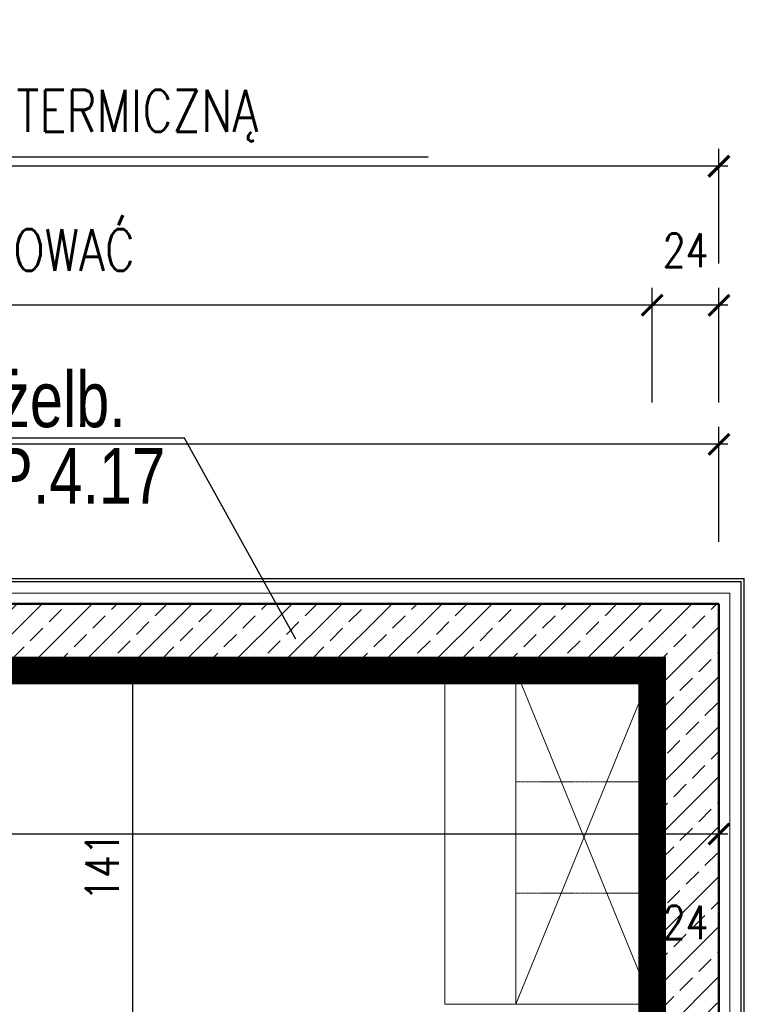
# Model space of a CAD drawing. Header units: millimetres. Extents: x 489 to 7736, y 461 to 5981.
# Tile 56 of 62: x 6272 to 6533, y 3098 to 3452. Entities that reach past the tile are written whole.
import ezdxf

# ---------------------------------------------------------------- set-up
doc = ezdxf.new("R2010")
doc.units = ezdxf.units.MM
doc.linetypes.add('DASHED8', pattern=[0.09375, 0.0625, -0.03125])
doc.linetypes.add('HIDDEN', pattern=[9.525, 6.35, -3.175])
for name, color, linetype in [('BA_txg', 3, 'Continuous'), ('BA_txs', 2, 'Continuous'), ('WK-Opis', 143, 'Continuous'), ('WK-Wymiary', 8, 'Continuous'), ('WK-Ściany', 7, 'Continuous')]:
    doc.layers.add(name, color=color, linetype=linetype)
for name, color, linetype, lineweight in [('WK-etapowanie', 90, 'Continuous', 0), ('WK-izolacja termiczna II', 124, 'BATTING', 0), ('WK-MEBLE', 34, 'Continuous', 5)]:
    doc.layers.add(name, color=color, linetype=linetype, lineweight=lineweight)
doc.layers.add('WK-Pomieszczenia', color=173, linetype='Continuous', plot=False)
doc.styles.add('BIKTG', font='bikromsw.shx', dxfattribs={"width": 0.85})
doc.styles.add('BIKTS', font='bikromsw.shx', dxfattribs={"width": 0.8})
doc.styles.add('BIKWYM', font='bikromsw.shx', dxfattribs={"width": 0.8})
doc.styles.add('RomanS-Narrow', font='romans.shx', dxfattribs={"width": 0.8})
doc.linetypes.add('BATTING', pattern='A,0.00254,-2.54,[134,ltypeshp.shx,S=2.54,R=0,X=-2.54,Y=0],-5.08,[134,ltypeshp.shx,S=2.54,R=180,X=2.54,Y=0],-2.54', length=10.16254)
doc.dimstyles.new('AEC Dimension 1-50', dxfattribs={"dimtxt": 12, "dimasz": 0.075, "dimexe": 6.25, "dimexo": 0, "dimgap": 5, "dimtad": 1, "dimdec": 1, "dimrnd": 0.5, "dimzin": 9, "dimdsep": 46, "dimtxsty": 'RomanS-Narrow', "dimblk": 'ARCHTICK', "dimcen": 0.125, "dimdle": 3.125, "dimclrd": 8, "dimclre": 8, "dimclrt": 256, "dimadec": 1, "dimazin": 0, "dimtfac": 1, "dimtdec": 1, "dimtmove": 2, "dimatfit": 2, "dimfxl": 0, "dimtolj": 1, "dimtzin": 0, "dimarcsym": 0})
doc.dimstyles.new('BA_BGR_100', dxfattribs={"dimtxt": 25, "dimasz": 1.666667, "dimexe": 0, "dimexo": 0, "dimgap": 0, "dimtad": 0, "dimdec": 1, "dimrnd": 0.5, "dimzin": 9, "dimdsep": 46, "dimtxsty": 'BIKWYM', "dimblk": 'NONE', "dimcen": 0, "dimse1": 1, "dimse2": 1, "dimclrd": 256, "dimclre": 256, "dimclrt": 7, "dimadec": 0, "dimazin": 0, "dimtfac": 0.033333, "dimtdec": 1, "dimtmove": 0, "dimatfit": 3, "dimldrblk": 'NONE', "dimfxl": 0, "dimtvp": 0.8, "dimtolj": 1, "dimarcsym": 0})

# ---------------------------------------------------------------- blocks, each defined once
blk = doc.blocks.new('_None')
blk = doc.blocks.new('_ArchTick')
at = {"color": 0, "linetype": 'ByBlock', "const_width": 15}
blk.add_lwpolyline([(-50, -50), (50, 50)], dxfattribs=at)
blk = doc.blocks.new('*D1175')
at = {"layer": 'Defpoints', "color": 0}
for p in [(5749.68, 3299.63), (5749.68, 3264.63), (6523.68, 3264.63)]:
    blk.add_point(p, dxfattribs=at)
at = {"layer": 'WK-Wymiary', "color": 8, "linetype": 'Continuous', "lineweight": -2, "ltscale": 1.3}
for p, q in [((5749.68, 3264.63), (5749.68, 3305.88)), ((6523.68, 3264.63), (6523.68, 3305.88)), ((6526.81, 3299.63), (5746.56, 3299.63))]:
    blk.add_line(p, q, dxfattribs=at)
at = {"layer": 'WK-Wymiary', "color": 8, "linetype": 'ByBlock', "lineweight": -2, "xscale": 0.075, "yscale": 0.075, "zscale": 0.075, "rotation": 180}
blk.add_blockref('_ArchTick', (5749.68, 3299.63), dxfattribs=at)
at = {"layer": 'WK-Wymiary', "color": 8, "linetype": 'ByBlock', "lineweight": -2, "xscale": 0.075, "yscale": 0.075, "zscale": 0.075}
blk.add_blockref('_ArchTick', (6523.68, 3299.63), dxfattribs=at)
at = {"layer": 'WK-Wymiary', "lineweight": -3, "insert": (6136.68, 3310.63), "char_height": 12, "attachment_point": 5, "style": 'RomanS-Narrow'}
blk.add_mtext('\\A1;\\A1;774', dxfattribs=at)
blk = doc.blocks.new('*D1176')
at = {"layer": 'Defpoints', "color": 0}
for p in [(6499.68, 3349.63), (6499.68, 3314.63), (6523.68, 3314.63)]:
    blk.add_point(p, dxfattribs=at)
at = {"layer": 'WK-Wymiary', "color": 8, "linetype": 'Continuous', "lineweight": -2, "ltscale": 1.3}
for p, q in [((6499.68, 3314.63), (6499.68, 3355.88)), ((6523.68, 3314.63), (6523.68, 3355.88)), ((6526.81, 3349.63), (6496.56, 3349.63))]:
    blk.add_line(p, q, dxfattribs=at)
at = {"layer": 'WK-Wymiary', "color": 8, "linetype": 'ByBlock', "lineweight": -2, "xscale": 0.075, "yscale": 0.075, "zscale": 0.075, "rotation": 180}
blk.add_blockref('_ArchTick', (6499.68, 3349.63), dxfattribs=at)
at = {"layer": 'WK-Wymiary', "color": 8, "linetype": 'ByBlock', "lineweight": -2, "xscale": 0.075, "yscale": 0.075, "zscale": 0.075}
blk.add_blockref('_ArchTick', (6523.68, 3349.63), dxfattribs=at)
at = {"layer": 'WK-Wymiary', "lineweight": -3, "insert": (6511.68, 3369.38), "char_height": 12, "attachment_point": 5, "style": 'RomanS-Narrow'}
blk.add_mtext('\\A1;\\A1;24', dxfattribs=at)
blk = doc.blocks.new('*D1177')
at = {"layer": 'Defpoints', "color": 0}
for p in [(5749.68, 3349.63), (5749.68, 3314.63), (6499.68, 3314.63)]:
    blk.add_point(p, dxfattribs=at)
at = {"layer": 'WK-Wymiary', "color": 8, "linetype": 'Continuous', "lineweight": -2, "ltscale": 1.3}
for p, q in [((5749.68, 3314.63), (5749.68, 3355.88)), ((6499.68, 3314.63), (6499.68, 3355.88)), ((6502.81, 3349.63), (5746.56, 3349.63))]:
    blk.add_line(p, q, dxfattribs=at)
at = {"layer": 'WK-Wymiary', "color": 8, "linetype": 'ByBlock', "lineweight": -2, "xscale": 0.075, "yscale": 0.075, "zscale": 0.075, "rotation": 180}
blk.add_blockref('_ArchTick', (5749.68, 3349.63), dxfattribs=at)
at = {"layer": 'WK-Wymiary', "color": 8, "linetype": 'ByBlock', "lineweight": -2, "xscale": 0.075, "yscale": 0.075, "zscale": 0.075}
blk.add_blockref('_ArchTick', (6499.68, 3349.63), dxfattribs=at)
at = {"layer": 'WK-Wymiary', "lineweight": -3, "insert": (6124.68, 3360.63), "char_height": 12, "attachment_point": 5, "style": 'RomanS-Narrow'}
blk.add_mtext('\\A1;\\A1;750', dxfattribs=at)
blk = doc.blocks.new('*D1178')
at = {"layer": 'Defpoints', "color": 0}
for p in [(5749.68, 3399.63), (5749.68, 3364.63), (6523.68, 3364.63)]:
    blk.add_point(p, dxfattribs=at)
at = {"layer": 'WK-Wymiary', "color": 8, "linetype": 'Continuous', "lineweight": -2, "ltscale": 1.3}
for p, q in [((5749.68, 3364.63), (5749.68, 3405.88)), ((6523.68, 3364.63), (6523.68, 3405.88)), ((6526.81, 3399.63), (5746.56, 3399.63))]:
    blk.add_line(p, q, dxfattribs=at)
at = {"layer": 'WK-Wymiary', "color": 8, "linetype": 'ByBlock', "lineweight": -2, "xscale": 0.075, "yscale": 0.075, "zscale": 0.075, "rotation": 180}
blk.add_blockref('_ArchTick', (5749.68, 3399.63), dxfattribs=at)
at = {"layer": 'WK-Wymiary', "color": 8, "linetype": 'ByBlock', "lineweight": -2, "xscale": 0.075, "yscale": 0.075, "zscale": 0.075}
blk.add_blockref('_ArchTick', (6523.68, 3399.63), dxfattribs=at)
at = {"layer": 'WK-Wymiary', "lineweight": -3, "insert": (6136.68, 3410.63), "char_height": 12, "attachment_point": 5, "style": 'RomanS-Narrow'}
blk.add_mtext('\\A1;\\A1;774', dxfattribs=at)
blk = doc.blocks.new('D72B')
at = {"linetype": 'Continuous'}
for p, q in [((-60, -49), (60, 0)), ((-60, 0), (60, -49))]:
    blk.add_line(p, q, dxfattribs=at)
for p, q in [((-60, 0), (60, 0)), ((-60, 0), (-60, -74.5)), ((60, 0), (60, -74.5)), ((-60, -49), (60, -49)), ((-60, -74.5), (60, -74.5))]:
    blk.add_line(p, q)
at = {"linetype": 'DASHED8'}
for p, q in [((-20, 0), (-20, -49)), ((20, 0), (20, -49))]:
    blk.add_line(p, q, dxfattribs=at)
blk = doc.blocks.new('*D1267')
at = {"layer": 'Defpoints', "color": 0}
for p in [(6499.68, 3194.52), (6523.68, 3194.52), (6499.68, 3159.52)]:
    blk.add_point(p, dxfattribs=at)
at = {"layer": 'WK-Wymiary', "color": 8, "linetype": 'Continuous', "lineweight": -2, "ltscale": 1.3}
for p, q in [((6499.68, 3194.52), (6499.68, 3153.27)), ((6523.68, 3194.52), (6523.68, 3153.27)), ((6526.81, 3159.52), (6496.56, 3159.52))]:
    blk.add_line(p, q, dxfattribs=at)
at = {"layer": 'WK-Wymiary', "color": 8, "linetype": 'ByBlock', "lineweight": -2, "xscale": 0.075, "yscale": 0.075, "zscale": 0.075, "rotation": 180}
blk.add_blockref('_ArchTick', (6499.68, 3159.52), dxfattribs=at)
at = {"layer": 'WK-Wymiary', "color": 8, "linetype": 'ByBlock', "lineweight": -2, "xscale": 0.075, "yscale": 0.075, "zscale": 0.075}
blk.add_blockref('_ArchTick', (6523.68, 3159.52), dxfattribs=at)
at = {"layer": 'WK-Wymiary', "lineweight": -3, "insert": (6511.68, 3127.77), "char_height": 12, "attachment_point": 5, "style": 'RomanS-Narrow'}
blk.add_mtext('\\A1;\\A1;24', dxfattribs=at)
blk = doc.blocks.new('*D1268')
at = {"layer": 'Defpoints', "color": 0}
for p in [(5890.18, 3194.52), (6499.68, 3194.52), (5890.18, 3159.52)]:
    blk.add_point(p, dxfattribs=at)
at = {"layer": 'WK-Wymiary', "color": 8, "linetype": 'Continuous', "lineweight": -2, "ltscale": 1.3}
for p, q in [((5890.18, 3194.52), (5890.18, 3153.27)), ((6499.68, 3194.52), (6499.68, 3153.27)), ((6502.81, 3159.52), (5887.06, 3159.52))]:
    blk.add_line(p, q, dxfattribs=at)
at = {"layer": 'WK-Wymiary', "color": 8, "linetype": 'ByBlock', "lineweight": -2, "xscale": 0.075, "yscale": 0.075, "zscale": 0.075, "rotation": 180}
blk.add_blockref('_ArchTick', (5890.18, 3159.52), dxfattribs=at)
at = {"layer": 'WK-Wymiary', "color": 8, "linetype": 'ByBlock', "lineweight": -2, "xscale": 0.075, "yscale": 0.075, "zscale": 0.075}
blk.add_blockref('_ArchTick', (6499.68, 3159.52), dxfattribs=at)
at = {"layer": 'WK-Wymiary', "lineweight": -3, "insert": (6194.93, 3170.52), "char_height": 12, "attachment_point": 5, "style": 'RomanS-Narrow'}
blk.add_mtext('\\A1;\\A1;609.5', dxfattribs=at)
blk = doc.blocks.new('*D1290')
at = {"layer": 'Defpoints', "color": 0}
for p in [(6278.04, 3218.31), (6313.04, 3218.31), (6278.04, 3077.31)]:
    blk.add_point(p, dxfattribs=at)
at = {"layer": 'WK-Wymiary', "color": 8, "linetype": 'Continuous', "lineweight": -2, "ltscale": 1.3}
for p, q in [((6313.04, 3074.19), (6313.04, 3221.44)), ((6278.04, 3218.31), (6319.29, 3218.31)), ((6278.04, 3077.31), (6319.29, 3077.31))]:
    blk.add_line(p, q, dxfattribs=at)
at = {"layer": 'WK-Wymiary', "color": 8, "linetype": 'ByBlock', "lineweight": -2, "xscale": 0.075, "yscale": 0.075, "zscale": 0.075}
for p, rotation in [((6313.04, 3218.31), 90), ((6313.04, 3077.31), 270)]:
    blk.add_blockref('_ArchTick', p, dxfattribs=dict(at, rotation=rotation))
at = {"layer": 'WK-Wymiary', "lineweight": -3, "insert": (6302.04, 3147.81), "char_height": 12, "attachment_point": 5, "rotation": 90, "style": 'RomanS-Narrow'}
blk.add_mtext('\\A1;\\A1;141', dxfattribs=at)

msp = doc.modelspace()

# ---------------------------------------------------------------- hatches: boundary and pattern name
at = {"layer": 'WK-Ściany', "linetype": 'Continuous', "lineweight": 0}
h = msp.add_hatch(dxfattribs=at)
h.set_pattern_fill('ANSI33', color=5, scale=2, style=0)
h.set_pattern_definition([(45, (699.431, 930.084), (-8.980256, 8.980256), []), (45, (708.411, 930.084), (-8.980256, 8.980256), [6.35, -3.175])])
h.paths.add_polyline_path([(5749.68, 3242.31), (5749.68, 3218.31), (5866.18, 3218.31), (5890.18, 3218.31), (6499.68, 3218.31), (6523.68, 3242.31)], flags=0)
h = msp.add_hatch(dxfattribs=at)
h.set_pattern_fill('ANSI33', color=5, scale=2, style=0)
h.set_pattern_definition([(45, (699.431, 930.084), (-8.980256, 8.980256), []), (45, (708.411, 930.084), (-8.980256, 8.980256), [6.35, -3.175])])
h.paths.add_polyline_path([(6523.68, 3242.31), (6499.68, 3218.31), (6499.68, 2613.81), (6523.68, 2613.81)], flags=0)

# ---------------------------------------------------------------- linework, layer by layer
at = {"layer": 'WK-etapowanie', "linetype": 'HIDDEN', "ltscale": 5, "const_width": 10}
msp.add_lwpolyline([(5890.18, 3218.31), (6499.68, 3218.31), (6499.68, 2622.81), (5890.18, 2622.81)], close=True, dxfattribs=at)
at = {"layer": 'WK-izolacja termiczna II', "linetype": 'BATTING', "lineweight": 0, "ltscale": 0.4}
for points in [[(5763.68, 3246.18), (6527.76, 3246.18)], [(6527.55, 2585.94), (6527.55, 3246.18)]]:
    msp.add_lwpolyline(points, dxfattribs=at)
at = {"layer": 'WK-Opis'}
msp.add_lwpolyline([(6419.12, 3402.85), (5761.69, 3402.85)], dxfattribs=at)
at = {"layer": 'WK-Pomieszczenia', "color": 173, "linetype": 'HIDDEN', "lineweight": -3}
for p, q in [((6221.68, 3218.31), (6499.68, 3218.31)), ((6499.68, 3218.31), (6499.68, 2613.81))]:
    msp.add_line(p, q, dxfattribs=at)
at = {"layer": 'WK-Ściany', "color": 7, "linetype": 'Continuous', "lineweight": 50}
for p, q in [((6523.68, 3242.31), (5749.68, 3242.31)), ((6523.68, 2613.81), (6523.68, 3242.31)), ((5890.18, 3218.31), (6499.68, 3218.31)), ((6499.68, 3218.31), (6499.68, 2613.81))]:
    msp.add_line(p, q, dxfattribs=at)
at = {"layer": 'WK-Ściany'}
for points in [[(5763.68, 3251.41), (6532.78, 3251.41)], [(5763.68, 3250.31), (6531.68, 3250.31)], [(6531.68, 2581.82), (6531.68, 3250.31)], [(6532.78, 2580.71), (6532.78, 3251.41)], [(5853.68, 3242.31), (6523.68, 3242.31)], [(6523.68, 2598.81), (6523.68, 3242.31)]]:
    msp.add_lwpolyline(points, dxfattribs=at)

# ---------------------------------------------------------------- block references
at = {"layer": 'WK-MEBLE', "color": 34, "linetype": 'Continuous', "lineweight": 5, "rotation": 270}
msp.add_blockref('D72B', (6499.68, 3158.31), dxfattribs=at)

# ---------------------------------------------------------------- texts
at = {"layer": 'BA_txg', "style": 'BIKTG', "width": 0.8}
msp.add_text('P.4.17', height=20, dxfattribs=at).set_placement((6262.8, 3278.33))
at = {"layer": 'BA_txs', "style": 'BIKTS', "width": 0.8}
msp.add_text('ściana żelb.', height=20, dxfattribs=at).set_placement((6197.54, 3305.8))
at = {"layer": 'WK-Opis', "insert": (5957.49, 3452.03), "char_height": 15, "attachment_point": 1, "style": 'RomanS-Narrow'}
msp.add_mtext('\\pxql;UWAGA:\\PNALEŻY USUNĄĆ ISTNIEJĄCĄ IZOLACJĘ TERMICZNĄ \\P(12CM STYROPIANU) Z SEGMENTU C,\\P\\pq*;SEGMENT C NALEŻY W CAŁOŚCI ZAIZOLOWAĆ \\P12 CM WEŁNY SKALNEJ  ', dxfattribs=at)

# ---------------------------------------------------------------- dimensions: what is measured, and where the dimension line sits
at = {"layer": 'WK-Wymiary', "color": 8, "linetype": 'Continuous', "lineweight": -3, "ltscale": 1.3}
for base, p1, p2, angle, text, picture, middle in [((5749.68, 3399.63), (6523.68, 3364.63), (5749.68, 3364.63), 180, '\\A1;774', '*D1178', (6136.68, 3410.63)), ((6499.68, 3349.63), (6523.68, 3314.63), (6499.68, 3314.63), 180, '\\A1;24', '*D1176', (6511.68, 3369.38)), ((5749.68, 3349.63), (6499.68, 3314.63), (5749.68, 3314.63), 180, '\\A1;750', '*D1177', (6124.68, 3360.63)), ((5749.68, 3299.63), (6523.68, 3264.63), (5749.68, 3264.63), 180, '\\A1;774', '*D1175', (6136.68, 3310.63)), ((6313.04, 3218.31), (6278.04, 3077.31), (6278.04, 3218.31), 90, '\\A1;141', '*D1290', (6302.04, 3147.81)), ((5890.18, 3159.52), (6499.68, 3194.52), (5890.18, 3194.52), 180, '\\A1;609.5', '*D1268', (6194.93, 3170.52)), ((6499.68, 3159.52), (6523.68, 3194.52), (6499.68, 3194.52), 180, '\\A1;24', '*D1267', (6511.68, 3127.77))]:
    dim = msp.add_linear_dim(base=base, p1=p1, p2=p2, angle=angle, text=text, dimstyle='AEC Dimension 1-50', override={"dimclrd": 8, "dimclre": 8, "dimclrt": 256}, dxfattribs=at)
    dim.commit()
    dim.dimension.update_dxf_attribs({"geometry": picture, "text_midpoint": middle})

# ---------------------------------------------------------------- leaders
at = {"layer": 'WK-Opis'}
msp.add_leader([(6371.59, 3229.63), (6331.58, 3301.84), (6188.65, 3301.84)], dimstyle='BA_BGR_100', dxfattribs=at)

doc.saveas('drawing.dxf')
